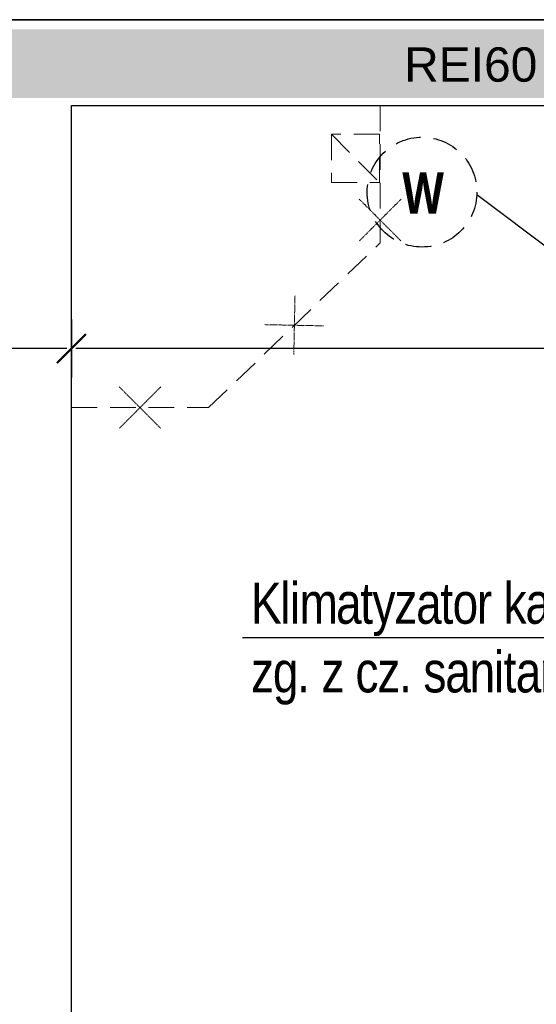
# Model space of a CAD drawing. Header units: millimetres. Extents: x -5941 to 19721, y -9230 to 6433.
# Tile 109 of 204: x 5637 to 5788, y -3468 to -3181. Entities that reach past the tile are written whole.
import ezdxf

# ---------------------------------------------------------------- set-up
doc = ezdxf.new("R2010")
doc.units = ezdxf.units.MM
doc.linetypes.add('DASHED', pattern=[0.75, 0.5, -0.25])
doc.linetypes.add('HIDDEN', pattern=[0.375, 0.25, -0.125])
for name, color, linetype in [('A-KK-ODDYMIANIE', 11, 'Continuous'), ('A_likkwidacja', 8, 'HIDDEN'), ('A_OPIS_PPOŻ', 1, 'Continuous'), ('A_SC_MUROWANA_DZIAŁOWA', 42, 'Continuous'), ('A_SUFITY OPIS', 1, 'Continuous'), ('A_wymiary', 55, 'Continuous')]:
    doc.layers.add(name, color=color, linetype=linetype)
doc.layers.add('A_POWIERZCHNIE', color=13, linetype='Continuous', plot=False)
doc.layers.add('FLUID-W.WC1.2', color=7, linetype='Continuous', lineweight=30)
doc.styles.add('ARIAL', font='arial.ttf', dxfattribs={"width": 0.8})
doc.styles.add('BIKWYM', font='BIKROMSW.SHX', dxfattribs={"width": 0.8})
doc.styles.add('dar-styl', font='arial.ttf')
doc.styles.get("Standard").update_dxf_attribs({"font": 'arial.ttf'})
doc.dimstyles.new('100', dxfattribs={"dimscale": 100, "dimtxt": 0.18, "dimasz": 0.013, "dimexe": 0.2, "dimexo": 0, "dimgap": 0.06, "dimtad": 1, "dimdec": 1, "dimrnd": 0.5, "dimzin": 12, "dimdsep": 46, "dimtxsty": 'ARIAL', "dimblk": 'wymiar', "dimcen": 0, "dimdle": 0.2, "dimse1": 1, "dimse2": 1, "dimclrd": 256, "dimclre": 40, "dimclrt": 3, "dimaunit": 1, "dimadec": 0, "dimazin": 0, "dimtfac": 0.4, "dimtdec": 1, "dimtix": 1, "dimtmove": 2, "dimatfit": 3, "dimldrblk": 'wymiar', "dimfxl": 0, "dimtvp": 0.88, "dimtolj": 1, "dimtzin": 12, "dimarcsym": 0})

# ---------------------------------------------------------------- blocks, each defined once
blk = doc.blocks.new('wymiar')
at = {"color": 0, "ltscale": 100}
blk.add_line((0, -6.5), (0, 6.5), dxfattribs=at)
at = {"color": 0, "ltscale": 100, "const_width": 0.5}
blk.add_lwpolyline([(-3.25, -3.25), (3.25, 3.25)], dxfattribs=at)
blk = doc.blocks.new('*D120')
at = {"layer": 'A_wymiary', "lineweight": -2}
blk.add_line((6106.73, -3276.89), (5653.33, -3276.89), dxfattribs=at)
at = {"layer": 'Defpoints', "color": 0}
for p in [(6108.03, -3263.79), (5652.03, -3276.89), (5652.03, -3314.09)]:
    blk.add_point(p, dxfattribs=at)
at = {"layer": 'A_wymiary', "lineweight": -2, "xscale": 1.3, "yscale": 1.3, "zscale": 1.3, "rotation": 180}
blk.add_blockref('wymiar', (5652.03, -3276.89), dxfattribs=at)
at = {"layer": 'A_wymiary', "lineweight": -2, "xscale": 1.3, "yscale": 1.3, "zscale": 1.3}
blk.add_blockref('wymiar', (6108.03, -3276.89), dxfattribs=at)
at = {"layer": 'A_wymiary', "color": 3, "insert": (5880.03, -3261.7), "char_height": 18, "attachment_point": 5, "style": 'ARIAL'}
blk.add_mtext('\\A1;456', dxfattribs=at)
blk = doc.blocks.new('*D121')
at = {"layer": 'A_wymiary', "lineweight": -2}
blk.add_line((5650.73, -3276.89), (5593.33, -3276.89), dxfattribs=at)
at = {"layer": 'Defpoints', "color": 0}
for p in [(5592.03, -3276.89), (5652.03, -3314.09), (5592.03, -3334.68)]:
    blk.add_point(p, dxfattribs=at)
at = {"layer": 'A_wymiary', "lineweight": -2, "xscale": 1.3, "yscale": 1.3, "zscale": 1.3, "rotation": 180}
blk.add_blockref('wymiar', (5592.03, -3276.89), dxfattribs=at)
at = {"layer": 'A_wymiary', "lineweight": -2, "xscale": 1.3, "yscale": 1.3, "zscale": 1.3}
blk.add_blockref('wymiar', (5652.03, -3276.89), dxfattribs=at)
at = {"layer": 'A_wymiary', "color": 3, "insert": (5622.03, -3261.7), "char_height": 18, "attachment_point": 5, "style": 'ARIAL'}
blk.add_mtext('\\A1;60', dxfattribs=at)

msp = doc.modelspace()

# ---------------------------------------------------------------- linework, layer by layer
at = {"layer": 'A-KK-ODDYMIANIE', "const_width": 20}
msp.add_lwpolyline([(6152.032, -3193.87), (5152.032, -3193.87)], dxfattribs=at)
at = {"layer": 'A_likkwidacja', "linetype": 'DASHED', "lineweight": 5, "ltscale": 15}
for p, q in [((5742.032, -3206.085), (5742.032, -3246.085)), ((5727.811, -3214.462), (5727.811, -3228.462)), ((5741.811, -3214.462), (5727.811, -3214.462)), ((5727.811, -3214.462), (5741.811, -3228.462)), ((5741.811, -3228.462), (5741.811, -3214.462)), ((5727.811, -3228.462), (5741.811, -3228.462)), ((5692.032, -3294.085), (5742.032, -3246.085)), ((5652.032, -3294.085), (5692.032, -3294.085))]:
    msp.add_line(p, q, dxfattribs=at)
at = {"layer": 'A_likkwidacja', "color": 1, "lineweight": 5}
for p, q in [((5735.944, -3233.367), (5748.12, -3245.543)), ((5748.12, -3233.367), (5735.944, -3245.543)), ((5717.208, -3261.477), (5716.856, -3278.694)), ((5708.424, -3269.91), (5725.64, -3270.261)), ((5665.944, -3287.997), (5678.12, -3300.174)), ((5678.12, -3287.997), (5665.944, -3300.174))]:
    msp.add_line(p, q, dxfattribs=at)
at = {"layer": 'A_POWIERZCHNIE'}
msp.add_lwpolyline([(5652.032, -3206.085), (6108.032, -3206.085), (6108.032, -4161.085), (5652.032, -4161.085)], close=True, dxfattribs=at)
at = {"layer": 'A_SC_MUROWANA_DZIAŁOWA'}
msp.add_line((6112.032, -3181.085), (5442.032, -3181.085), dxfattribs=at)
for points in [[(5627.032, -3181.085), (6112.032, -3181.085)], [(5652.032, -3630.085), (5652.032, -3206.085), (6108.032, -3206.085)]]:
    msp.add_lwpolyline(points, dxfattribs=at)
at = {"layer": 'A_SUFITY OPIS'}
for points in [[(5770.223, -3232.049), (5792.9, -3248.951), (5862.231, -3248.951)], [(5887.232, -3414.669), (5827.287, -3361.17), (5701.872, -3361.17)]]:
    msp.add_lwpolyline(points, dxfattribs=at)
at = {"layer": 'FLUID-W.WC1.2', "color": 8, "linetype": 'DASHED', "ltscale": 15}
msp.add_circle((5754.24, -3231.311), 16, dxfattribs=at)

# ---------------------------------------------------------------- texts
at = {"layer": 'A_OPIS_PPOŻ', "insert": (5768.44, -3194.216), "char_height": 10, "width": 66.52337, "attachment_point": 5, "style": 'dar-styl'}
msp.add_mtext('REI60', dxfattribs=at)
at = {"layer": 'A_SUFITY OPIS', "insert": (5704.391, -3345.023), "char_height": 12, "width": 153.36367, "attachment_point": 1}
msp.add_mtext('{\\W0.8;\\T0.95;Klimatyzator kasetonowy\\Pzg. z cz. sanitarną}', dxfattribs=at)
at = {"layer": 'FLUID-W.WC1.2', "color": 8, "linetype": 'Continuous', "insert": (5754.548, -3231.542), "char_height": 12, "attachment_point": 5, "style": 'BIKWYM'}
msp.add_mtext('\\fSegoe UI Black|b1|i0;\\A1;W', dxfattribs=at)

# ---------------------------------------------------------------- dimensions: what is measured, and where the dimension line sits
at = {"layer": 'A_wymiary'}
for base, p1, p2, picture, middle in [((5592.032, -3276.886), (5652.032, -3314.085), (5592.032, -3334.681), '*D121', (5622.032, -3261.696)), ((5652.032, -3276.886), (6108.032, -3263.792), (5652.032, -3314.085), '*D120', (5880.032, -3261.696))]:
    dim = msp.add_linear_dim(base=base, p1=p1, p2=p2, dimstyle='100', dxfattribs=at)
    dim.commit()
    dim.dimension.update_dxf_attribs({"geometry": picture, "text_midpoint": middle})

doc.saveas('drawing.dxf')
